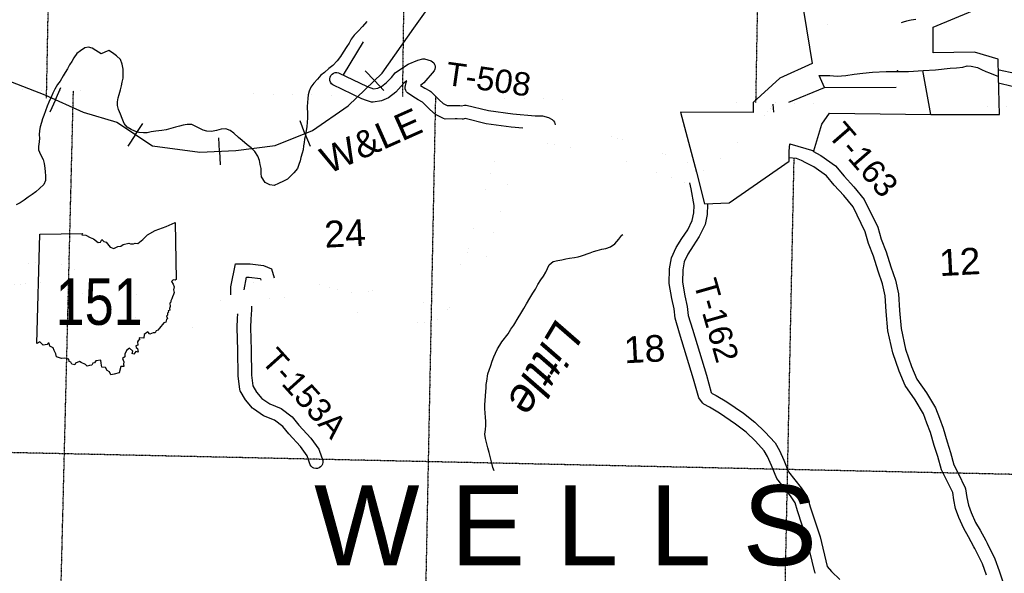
# Model space of a CAD drawing. Header units: feet. Extents: x -155 to 2562643, y -56 to 364810.
# Tile 48 of 121: x 2495666 to 2510437, y 225220 to 233530. Entities that reach past the tile are written whole.
import ezdxf
from ezdxf.enums import TextEntityAlignment as Align

# ---------------------------------------------------------------- set-up
doc = ezdxf.new("R2010")
doc.units = ezdxf.units.FT
doc.header["$MEASUREMENT"] = 0
for name, pattern in [('HIDDEN', [0.375, 0.25, -0.125]), ('HIDDEN2', [0.1875, 0.125, -0.0625]), ('water', [0])]:
    doc.linetypes.add(name, pattern=pattern)
for name, color, linetype in [('62', 7, 'Continuous'), ('COUNTY-RD', 7, 'Continuous'), ('HTEXT', 3, 'Continuous'), ('INCORPORATED', 3, 'Continuous'), ('RAILROAD', 6, 'Continuous'), ('RT-MKR', 7, 'Continuous'), ('SECTION', 8, 'HIDDEN2'), ('SECTION-TEXT', 8, 'Continuous'), ('STATE-RT', 2, 'Continuous'), ('STREET-RURAL', 14, 'Continuous'), ('STREET-URBAN', 15, 'Continuous'), ('TOWNSHIP', 9, 'HIDDEN'), ('TR-TEXT', 6, 'Continuous'), ('TWP-RD', 6, 'Continuous'), ('WATER-TEXT', 1, 'Continuous'), ('WATERWAY', 14, 'water')]:
    doc.layers.add(name, color=color, linetype=linetype)
doc.styles.add('ARIAL', font='arial.ttf')

# ---------------------------------------------------------------- blocks, each defined once
blk = doc.blocks.new('SR2')
at = {"layer": '62', "color": 0, "linetype": 'Continuous'}
blk.add_line((-813, -543), (-773, 884), dxfattribs=at)
for points in [[(-773, 884), (-219, 893), (-228, 876), (-175, 872), (-120, 842), (-73, 823), (-15, 777), (19, 778), (33, 815), (60, 786), (91, 781), (145, 713), (190, 698), (243, 722), (283, 725), (312, 749), (388, 768), (409, 756), (449, 759), (470, 768), (505, 760), (567, 812), (630, 873), (728, 931), (874, 985), (990, 1034), (1006, 294)], [(1006, 294), (989, 283), (963, 288), (945, 267), (967, 233), (977, 196), (968, 156), (977, 122), (971, 94), (954, 67), (949, 40), (934, 12), (936, -3), (922, -16), (924, -62), (918, -88), (920, -110), (898, -115), (903, -134), (889, -148), (892, -172), (876, -188), (892, -219), (879, -229), (869, -266), (841, -274), (785, -343), (765, -369), (742, -376), (730, -403), (703, -403), (661, -421), (634, -389), (587, -428), (582, -472), (522, -471), (524, -494), (511, -500), (499, -523), (506, -563), (478, -573), (481, -596), (499, -610), (507, -655), (478, -646), (453, -683), (428, -674), (437, -643), (394, -605), (354, -635), (334, -684), (333, -717), (304, -737), (323, -783), (319, -815), (320, -845), (283, -844), (260, -926)], [(260, -926), (195, -942), (151, -951), (135, -914), (103, -895), (82, -857), (36, -852), (25, -800), (20, -759), (-43, -769), (-61, -795), (-83, -801), (-96, -827), (-126, -829), (-159, -841), (-180, -816), (-234, -791), (-258, -778), (-308, -798), (-319, -822), (-359, -812), (-369, -785), (-393, -777), (-398, -748), (-450, -733), (-490, -739), (-559, -716), (-564, -679), (-588, -633), (-600, -602), (-644, -577), (-653, -540), (-667, -541), (-680, -556), (-729, -563), (-749, -548), (-776, -522), (-813, -543)]]:
    blk.add_lwpolyline(points, dxfattribs=at)
at = {"layer": 'RT-MKR', "color": 0, "linetype": 'Continuous'}
blk.add_lwpolyline([(-773, 884), (-219, 893), (-228, 876), (-175, 872), (-120, 842), (-73, 823), (-15, 777), (19, 778), (33, 815), (60, 786), (91, 781), (145, 713), (190, 698), (243, 722), (283, 725), (312, 749), (388, 768), (409, 756), (449, 759), (470, 768), (505, 760), (567, 812), (630, 873), (728, 931), (874, 985), (990, 1034), (1006, 294), (1006, 294), (989, 283), (963, 288), (945, 267), (967, 233), (977, 196), (968, 156), (977, 122), (971, 94), (954, 67), (949, 40), (934, 12), (936, -3), (922, -16), (924, -62), (918, -88), (920, -110), (898, -115), (903, -134), (889, -148), (892, -172), (876, -188), (892, -219), (879, -229), (869, -266), (841, -274), (785, -343), (765, -369), (742, -376), (730, -403), (703, -403), (661, -421), (634, -389), (587, -428), (582, -472), (522, -471), (524, -494), (511, -500), (499, -523), (506, -563), (478, -573), (481, -596), (499, -610), (507, -655), (478, -646), (453, -683), (428, -674), (437, -643), (394, -605), (354, -635), (334, -684), (333, -717), (304, -737), (323, -783), (319, -815), (320, -845), (283, -844), (260, -926), (260, -926), (195, -942), (151, -951), (135, -914), (103, -895), (82, -857), (36, -852), (25, -800), (20, -759), (-43, -769), (-61, -795), (-83, -801), (-96, -827), (-126, -829), (-159, -841), (-180, -816), (-234, -791), (-258, -778), (-308, -798), (-319, -822), (-359, -812), (-369, -785), (-393, -777), (-398, -748), (-450, -733), (-490, -739), (-559, -716), (-564, -679), (-588, -633), (-600, -602), (-644, -577), (-653, -540), (-667, -541), (-680, -556), (-729, -563), (-749, -548), (-776, -522), (-813, -543), (-813, -543), (-773, 884)], close=True, dxfattribs=at)
at = {"layer": 'RT-MKR', "color": 0}
blk.add_point((88, 48), dxfattribs=at)

msp = doc.modelspace()

# ---------------------------------------------------------------- linework, layer by layer
at = {"layer": 'COUNTY-RD'}
for points in [[(2510342.61, 232778.03), (2510361.02, 232778.72), (2510594.71, 232725.42)], [(2510555.38, 232529.26), (2510351.03, 232575.86)]]:
    msp.add_lwpolyline(points, dxfattribs=at)
at = {"layer": 'INCORPORATED'}
msp.add_lwpolyline([(2507259.22, 234682.36), (2507553.67, 232871.28), (2507067.58, 232652.63), (2506671.94, 232285.2), (2506670.46, 232134.86), (2505580.94, 232140.49), (2505580.94, 232140.49), (2505821.87, 231240.71), (2505939.72, 230767.73), (2506307.29, 230781.96), (2507208.36, 231406.44), (2507208.36, 231406.44), (2507210.19, 231557.06), (2507217.9, 231668.27), (2507217.9, 231668.27), (2507577.55, 231562.99), (2507577.55, 231562.99), (2507700.81, 231961.89), (2507813.97, 232128.14), (2507813.97, 232128.14), (2509336.71, 232108.47), (2510365.01, 232105.13), (2510351.61, 232678.3), (2510347.13, 232934.53), (2510347.13, 232934.53), (2509991.54, 233040.75), (2509370.05, 233030.24), (2509367.58, 233417), (2509961.14, 233663.52)], dxfattribs=at)
at = {"layer": 'RAILROAD'}
for p, q in [((2500989.68, 232615.69), (2500849.74, 232762.61)), ((2496201.98, 232328.47), (2496285.67, 232513.31)), ((2500989.68, 232615.69), (2501131.06, 232467.24)), ((2496201.98, 232328.47), (2496117.42, 232141.73)), ((2497403.22, 231804.27), (2497515.73, 231973.12)), ((2499946.28, 231820.89), (2499871.53, 232009.52)), ((2497403.22, 231804.27), (2497289.55, 231633.67)), ((2498665.27, 231556.01), (2498654.77, 231758.64)), ((2499946.28, 231820.89), (2500021.8, 231630.31)), ((2498665.27, 231556.01), (2498675.88, 231351.29))]:
    msp.add_line(p, q, dxfattribs=at)
at = {"layer": 'RAILROAD', "const_width": 0.08}
msp.add_lwpolyline([(2501946.19, 233917.82), (2501580.84, 233403.11), (2501105.68, 232726.17), (2500592.59, 232237.5), (2500057.53, 231864.98), (2499496.53, 231642.67), (2498907.57, 231568.57), (2498366.53, 231540.53), (2497657.78, 231634.66), (2497122.73, 231991.16), (2496619.62, 232139.36), (2496044.64, 232399.72), (2495465.66, 232628.04)], dxfattribs=at)
at = {"layer": 'RAILROAD'}
for points in [[(2495465.66, 232628.04), (2496044.64, 232399.72), (2496619.62, 232139.36), (2497122.73, 231991.16), (2497657.78, 231634.66), (2498366.53, 231540.53), (2498907.57, 231568.57), (2499496.53, 231642.67), (2500057.53, 231864.98), (2500592.59, 232237.5), (2501105.68, 232726.17), (2501580.84, 233403.11), (2501946.19, 233917.82)], [(2495465.66, 232628.04), (2496044.64, 232399.72), (2496619.62, 232139.36), (2497122.73, 231991.16), (2497657.78, 231634.66), (2498366.53, 231540.53), (2498907.57, 231568.57), (2499496.53, 231642.67), (2500057.53, 231864.98), (2500592.59, 232237.5), (2501105.68, 232726.17), (2501580.84, 233403.11), (2501586.37, 233410.89)]]:
    msp.add_lwpolyline(points, dxfattribs=at)
at = {"layer": 'SECTION'}
for points in [[(2496068.83, 232352.56), (2496624.34, 261237.99)], [(2501779.71, 260417.35), (2501407.06, 232378.22)], [(2506711.1, 232286.6), (2507140.33, 256606.45)], [(2495264.93, 183905.11), (2496472.44, 232463.44)], [(2501903.63, 232369.64), (2501611.55, 217735.62)], [(2507001.58, 217872.6), (2507283.89, 231439.84)], [(2525171.73, 226386.8), (2485717.57, 227244.99)]]:
    msp.add_lwpolyline(points, dxfattribs=at)
at = {"layer": 'STATE-RT', "color": 2, "linetype": 'Continuous', "const_width": 0.05}
for points in [[(2507661.77, 232691.98), (2507693.79, 232786.88), (2507727.02, 232919.89), (2507754.03, 233062.79), (2507774.74, 233219.59), (2507782, 233350.05), (2507781.84, 233452.28), (2507817.24, 233577.32)], [(2506838.64, 232096.49), (2506929.36, 232207.4), (2507007.15, 232315.29), (2507085.07, 232417.17), (2507132.03, 232468.28), (2507185.29, 232505.49), (2507252.64, 232538.99), (2507357.88, 232579.31), (2507485.05, 232624.1), (2507661.77, 232691.98)], [(2505823.4, 231234.57), (2505858.82, 231240.56), (2505924.3, 231268.01), (2506005.4, 231313.83), (2506111.76, 231396.26), (2506233.78, 231495.07), (2506363.21, 231622.09), (2506522.11, 231775.8), (2506657.5, 231904.96), (2506814.22, 232066.64), (2506838.64, 232096.49)], [(2499820.16, 229630.15), (2499992.21, 229589.79), (2500179.12, 229545.16), (2500434.58, 229478.44), (2500602.66, 229438.72), (2500705.04, 229427.9), (2500801.06, 229436.46), (2500903.25, 229455.74), (2501046.22, 229479.29), (2501184.45, 229498.97), (2501322.57, 229479.83), (2501432.88, 229437.82), (2501545.13, 229376.35), (2501645.25, 229304.42), (2501688.73, 229285.52), (2501721.39, 229279.9), (2501743.97, 229279.65), (2501767.76, 229288.38), (2501801.24, 229312.93), (2501847.93, 229358.56), (2501896.4, 229419.04), (2501948.31, 229505.34), (2502021.48, 229574.14), (2502151.96, 229700.58), (2502244.29, 229804.62), (2502324.82, 229909.92), (2502355.23, 229974.18), (2502381.95, 230048.04), (2502419.86, 230210.54), (2502480.62, 230400.09), (2502538.05, 230562.53), (2502588.28, 230747.52), (2502635.26, 230931.91), (2502700.57, 231138.47), (2502775.55, 231367.9), (2502829.58, 231544.71), (2502882.85, 231648.6), (2502955.22, 231729.83), (2503047.67, 231808.67), (2503145.05, 231866.12), (2503215.75, 231900.63)], [(2503700.36, 231953.43), (2503831.02, 231931.93), (2504052.65, 231885.95), (2504265.9, 231843.43), (2504469.7, 231788.89), (2504734.79, 231726.45), (2504979.25, 231662.68), (2505065.33, 231619.49), (2505146.08, 231580.28), (2505237.62, 231550.63), (2505356.64, 231507.05), (2505457.77, 231474.29), (2505548.34, 231437.67), (2505672.34, 231385.81)], [(2505660.55, 231390.61), (2505708.67, 231379.01), (2505778.34, 231379.09), (2505784.54, 231380.13)], [(2505590.23, 231098.97), (2505673.17, 231078.97), (2505720.23, 231079.02)], [(2495559.35, 229546.53), (2495762.63, 229570.45), (2495883.38, 229582.78), (2495985.53, 229590.53), (2496058.81, 229590.37), (2496130.01, 229583.61), (2496223.44, 229564.33), (2496337.09, 229518.64), (2496493.84, 229463.28), (2496685.67, 229390.71), (2496908.33, 229297.84), (2497140.64, 229204.19), (2497228.28, 229161.72), (2497319.78, 229105.25), (2497443.49, 229030.62), (2497551.65, 228981.5), (2497667.47, 228935.29), (2497780.85, 228903.82), (2497869.76, 228885.44), (2497984.22, 228883.28), (2498053.35, 228882.36), (2498193.68, 228900.5)], [(2499040.53, 229515.47), (2499060.27, 229526.06), (2499171.78, 229579.27), (2499285.86, 229619.36)], [(2499484.02, 229654.89), (2499582.16, 229660.36), (2499753.97, 229645.68), (2499820.15, 229630.16)], [(2498151.87, 229197.55), (2498289.76, 229218.54), (2498474.44, 229246.13), (2498557.22, 229262.05), (2498616.65, 229280.21), (2498676.66, 229308.63), (2498819.07, 229390.56), (2498833.6, 229399.13)], [(2499161.47, 229239.92), (2499195.81, 229258.32), (2499286.44, 229301.59), (2499377.94, 229333.74), (2499482.72, 229354.35), (2499577.72, 229359.64), (2499706.71, 229348.62), (2499751.65, 229338.08)], [(2498197.03, 228900.97), (2498334.5, 228921.9), (2498524.96, 228950.35), (2498629.58, 228970.47), (2498725.27, 228999.71), (2498815.88, 229042.63), (2498937.66, 229112.68)]]:
    msp.add_lwpolyline(points, dxfattribs=at)
at = {"layer": 'STATE-RT', "color": 2, "linetype": 'Continuous'}
for points in [[(2499751.64, 229338.09, 0.05, 0.05, 0), (2499923.11, 229297.85, 0.05, 0.05, 0), (2500106.38, 229254.1, 0.05, 0.05, 0), (2500362.16, 229187.3, 0.05, 0.05, 0), (2500552.18, 229142.38, 0.05, 0.05, 0), (2500702.58, 229126.48, 0.05, 0.05, 0), (2500842.3, 229138.94, 0.05, 0.05, 0), (2500955.45, 229160.3, 0.05, 0.05, 0), (2501091.74, 229182.75, 0.05, 0.05, 0), (2501185.01, 229196.03, 0.05, 0.05, 0), (2501247.65, 229187.35, 0.05, 0.05, 0), (2501306.86, 229164.8, 0.05, 0.05, 0), (2501384.97, 229122.03, 0.05, 0.05, 0), (2501496.23, 229042.08, 0.05, 0.05, 0), (2501602.25, 228995.98, 0.05, 0.05, 0), (2501694.13, 228980.18, 0.05, 0.05, 0), (2501795.69, 228979.05, 0.05, 0.05, 0), (2501910.94, 229021.38, 0.05, 0.05, 0), (2501995.74, 229083.53, 0.05, 0.05, 0), (2502070.65, 229156.74, 0.05, 0.05, 0), (2502143.1, 229247.16, 0.05, 0.05, 0), (2502184.01, 229315.18, 0.05, 0.05, 0), (2502228.62, 229357.12, 0.05, 0.05, 0), (2502368.84, 229493, 0.05, 0.05, 0), (2502475.93, 229613.68, 0.05, 0.05, 0), (2502582.42, 229752.9, 0.05, 0.05, 0), (2502632.49, 229858.74, 0.05, 0.05, 0), (2502670.07, 229962.64, 0.05, 0.05, 0), (2502709.26, 230130.54, 0.05, 0.05, 0), (2502764.94, 230304.29, 0.05, 0.05, 0), (2502824.63, 230473.09, 0.05, 0.05, 0), (2502878.42, 230671.18, 0.05, 0.05, 0), (2502923.88, 230849.59, 0.05, 0.05, 0), (2502986.17, 231046.65, 0.05, 0.05, 0), (2503061.61, 231277.46, 0.05, 0.05, 0), (2503108.7, 231431.55, 0.05, 0.05, 0), (2503132.33, 231477.64, 0.05, 0.05, 0), (2503165.54, 231514.91, 0.05, 0.05, 0), (2503222.53, 231563.51, 0.05, 0.05, 0), (2503287.29, 231601.72, 0.05, 0.05, 0), (2503349.85, 231632.26, 0.05, 0.05, 0), (2503419.26, 231654.88, 0.05, 0.05, 0), (2503478.18, 231668.61, 0.05, 0.05, 0), (2503516.7, 231671.92, 0.05, 0.05, 0), (2503612.37, 231663.88, 0.05, 0.05, 0), (2503776.18, 231636.93, 0.05, 0.05, 0), (2503992.85, 231591.97, 0.05, 0.05, 0), (2504197.72, 231551.11, 0.05, 0.05, 0), (2504396.52, 231497.91, 0.05, 0.05, 0), (2504662.53, 231435.27, 0.05, 0.05, 0), (2504872.95, 231380.36, 0.05, 0.05, 0), (2504932.55, 231350.47, 0.05, 0.05, 0), (2505033.8, 231301.3, 0.05, 0.05, 0), (2505139.78, 231266.97, 0.05, 0.05, 0), (2505258.8, 231223.39, 0.05, 0.05, 0), (2505355.19, 231192.17, 0.05, 0.05, 0), (2505434.22, 231160.21, 0.05, 0.05, 0), (2505567.67, 231104.4, 0.05, 0.05, 0), (2505590.27, 231098.96, 0.05, 0.05, 0)], [(2495517.83, 229843.71, 0.05, 0.05, 0), (2495729.87, 229868.67, 0.05, 0.05, 0), (2495856.8, 229881.62, 0.05, 0.05, 0), (2495974.47, 229890.55, 0.05, 0.05, 0), (2496073.35, 229890.35, 0.05, 0.05, 0), (2496174.65, 229880.71, 0.05, 0.05, 0), (2496310.4, 229852.71, 0.05, 0.05, 0), (2496443.05, 229799.38, 0.05, 0.05, 0), (2496596.88, 229745.04, 0.05, 0.05, 0), (2496796.51, 229669.53, 0.05, 0.05, 0), (2497022.17, 229575.42, 0.05, 0.05, 0), (2497262.28, 229478.61, 0.05, 0.05, 0), (2497372.84, 229425.04, 0.05, 0.05, 0), (2497476.04, 229361.35, 0.05, 0.05, 0), (2497583.47, 229296.54, 0.05, 0.05, 0), (2497669.33, 229257.54, 0.05, 0.05, 0), (2497763.45, 229219.99, 0.05, 0.05, 0), (2497851.41, 229195.58, 0.05, 0.05, 0), (2497903.24, 229184.86, 0.05, 0.05, 0), (2497989.04, 229183.24, 0.05, 0.05, 0), (2498036.03, 229182.62, 0.05, 0.05, 0), (2498155.22, 229198.02, 0.05, 0.05, 0)]]:
    msp.add_lwpolyline(points, format="xyseb", dxfattribs=at)
at = {"layer": 'STREET-RURAL'}
msp.add_lwpolyline([(2500524.13, 232700.58), (2500825.51, 233198.04)], dxfattribs=at)
at = {"layer": 'STREET-URBAN'}
for points in [[(2507661.77, 232691.98), (2507818.12, 232689.57), (2507930.13, 232681.79), (2508059.77, 232692.39), (2508185.22, 232712.94), (2508312.82, 232725.51), (2508460.31, 232742.49), (2508665.9, 232750.61), (2508833.71, 232749.95), (2508999.44, 232753.26), (2509218.93, 232765.66), (2509404.44, 232779.39), (2509623.74, 232801.81), (2509719.55, 232805.73), (2509813.24, 232815.62), (2509878.78, 232834.97), (2509938.73, 232834.16), (2510033, 232814), (2510095.53, 232783.18), (2510158.09, 232750.36), (2510216.38, 232731.48), (2510351.61, 232678.3)], [(2507739.71, 232509.61), (2507661.77, 232691.98)], [(2509336.71, 232108.47), (2509215.02, 232765.44)], [(2507206.58, 232292.51), (2507739.71, 232509.61), (2508816.21, 232519.1)], [(2506981.82, 232139.7), (2506968.15, 232261.19)]]:
    msp.add_lwpolyline(points, dxfattribs=at)
msp.add_point((2508832.44, 232763.82), dxfattribs=at)
at = {"layer": 'TOWNSHIP', "const_width": 0.03, "flags": 128}
msp.add_lwpolyline([(2485834.49, 232647.22), (2517424.08, 232101.54), (2517424.08, 232101.54), (2525271.35, 231965.99)], dxfattribs=at)
at = {"layer": 'TWP-RD'}
for points in [[(2503215.75, 231900.63), (2503039.96, 231915.44), (2502662.77, 231968.83), (2502350.88, 232045.89), (2502317.52, 232038.07), (2502302.74, 232036.85), (2502231.13, 232041.57), (2502198.1, 232043.75), (2502048.54, 232038.95), (2502023.69, 232044.54), (2501905.61, 232105.21), (2501819.5, 232181.72), (2501709.72, 232293.91), (2501645.59, 232324.38), (2501565.39, 232374.38), (2501484.36, 232430.23), (2501468.61, 232447.71), (2501457.36, 232468.34), (2501451.19, 232491.04), (2501450.46, 232514.53), (2501464.99, 232585.14), (2501471.5, 232601.5), (2501476.51, 232609.59), (2501435.26, 232581.2), (2501390.36, 232529.6), (2501306.88, 232440.31), (2501199.04, 232354.24), (2501094, 232309.18), (2500968.72, 232290.31), (2500946.21, 232292), (2500867.11, 232316.46), (2500799.59, 232343.27), (2500364.57, 232551.44), (2500344.57, 232568.56), (2500329.68, 232590.29), (2500320.92, 232615.12), (2500318.89, 232641.36), (2500323.72, 232667.24), (2500335.09, 232691), (2500352.21, 232711), (2500373.94, 232725.89), (2500398.77, 232734.65), (2500425.01, 232736.68), (2500450.89, 232731.85), (2500879.75, 232526.63), (2500933.66, 232505.22), (2500972.67, 232493.16), (2501038.78, 232503.12), (2501095.38, 232527.4), (2501170.73, 232587.53), (2501241.82, 232663.58), (2501301.01, 232731.6), (2501410.7, 232807.09), (2501495.87, 232861.23), (2501640.57, 232921.6), (2501714.28, 232940.53), (2501741.54, 232939.99), (2501839.18, 232910.79), (2501860.6, 232897.98), (2501878.22, 232880.3), (2501890.96, 232858.81), (2501898.02, 232834.87), (2501898.98, 232809.93), (2501893.77, 232785.5), (2501882.73, 232763.13), (2501726.92, 232580.63), (2501678.59, 232539.49), (2501741.71, 232500.14), (2501819.63, 232463.12), (2501834.03, 232452.84), (2501957.57, 232326.58), (2502019.53, 232271.53), (2502080.73, 232240.09)], [(2502080.73, 232240.09), (2502201.48, 232243.97), (2502270.57, 232239.41), (2502293.62, 232237.89)], [(2502293.62, 232237.89), (2502340.24, 232248.81), (2502363.96, 232248.67), (2502700.87, 232165.43), (2503062.38, 232114.26), (2503399.4, 232085.87), (2503508.3, 232087.19), (2503599.74, 232062.57), (2503656.16, 232031.66), (2503674.94, 232013.86), (2503688.57, 231991.87), (2503700.36, 231953.43)], [(2507565.15, 231554.41), (2507685.42, 231489.43), (2507905.03, 231334.95), (2508037.04, 231179.88), (2508180.42, 231019.64), (2508336.89, 230831.22), (2508538.43, 230415.89), (2508591.23, 230233.24), (2508664.77, 230044.37), (2508736.52, 229818.08), (2508804.17, 229619.38), (2508849.2, 229413), (2508863.27, 229164.93), (2508889.43, 228893.07), (2508957.15, 228583.83), (2509044.51, 228325.31), (2509127.28, 228134.72), (2509270.39, 227929.9), (2509403.41, 227702.86), (2509462.91, 227547), (2509521.14, 227398.25), (2509578.29, 227194.82), (2509631.59, 227031.68), (2509681.69, 226846.39), (2509743.49, 226724.66)], [(2510169.67, 225192.83), (2510108.23, 225361.48), (2510000.17, 225582.11), (2509993.59, 225594.44), (2509993.58, 225594.45), (2509982.38, 225615.44), (2509982.08, 225616), (2509899.82, 225770.15), (2509828.34, 225893.13), (2509753.67, 226059.39), (2509705.92, 226191.11), (2509680.2, 226323.87), (2509662.37, 226434.5), (2509564.41, 226635.6), (2509494.01, 226774.26), (2509439.87, 226974.49), (2509386.87, 227136.7), (2509331.28, 227334.59), (2509276.37, 227474.88), (2509222.47, 227616.06), (2509101.87, 227821.9), (2508951.84, 228036.63), (2508857.72, 228253.34), (2508764.15, 228530.25), (2508691.49, 228861.99), (2508663.81, 229149.69), (2508650.42, 229385.85), (2508611.19, 229565.66), (2508546.52, 229755.61), (2508476.07, 229977.79), (2508401.59, 230169.06), (2508351.04, 230343.94), (2508167.54, 230722.09), (2508028.92, 230889.02), (2507886.35, 231048.35), (2507769.2, 231185.97), (2507579.98, 231319.07), (2507460.89, 231383.42), (2507393.86, 231416.2), (2507317.21, 231445.12), (2507206.64, 231456.87)], [(2507604.79, 225218.11), (2507594.07, 225239.24), (2507481.49, 225712.32), (2507336.16, 226157.98), (2507299.97, 226279.28), (2507228.84, 226383.39), (2507026.83, 226641.59), (2506944.12, 226837.11), (2506883.83, 226974.41), (2506836.77, 227058.49), (2506704.05, 227203.22), (2506563.8, 227337.05), (2506404.18, 227461.08), (2506166.35, 227624.05), (2506015.82, 227712.8), (2505928.55, 227760.72), (2505912.54, 227774.57), (2505865.14, 227837.33), (2505856.91, 227853.81), (2505775.9, 228135.99), (2505566.23, 228824.3), (2505498.61, 229049.93), (2505483.91, 229190.78), (2505447.56, 229345.21), (2505410.8, 229572.39), (2505412.46, 229792.42), (2505443.95, 229957.07), (2505515.54, 230108.18), (2505601.27, 230245.47), (2505687.77, 230373.96), (2505756.11, 230517.1), (2505779.75, 230632.65), (2505784.76, 230741.84), (2505738.75, 230990.45), (2505720.23, 231079.02)], [(2505983.05, 230769.41), (2505985.6, 230755.64), (2505978.83, 230607.88), (2505947.15, 230453.03), (2505861.91, 230274.5), (2505769.09, 230136.63), (2505691.32, 230012.08), (2505635.61, 229894.48), (2505612.32, 229772.72), (2505610.92, 229587.72), (2505643.86, 229384.15), (2505681.51, 229224.21), (2505695.59, 229089.36), (2505757.69, 228882.14), (2505967.7, 228192.72), (2506041.48, 227935.69), (2506052.86, 227920.63), (2506114.76, 227886.64), (2506273.78, 227792.89), (2506522.17, 227622.68), (2506694.52, 227488.75), (2506846.95, 227343.31), (2506999.92, 227176.5), (2507063.07, 227063.66), (2507127.78, 226916.29), (2507200.69, 226743.94), (2507390.34, 226501.55), (2507478.28, 226372.83), (2507484.95, 226358.83), (2507527.08, 226217.59), (2507674.17, 225766.56), (2507780.33, 225320.45), (2507844.22, 225245.4), (2507967.4, 225129.49)], [(2498834.83, 229518.1), (2498902.93, 229865.5), (2499123.22, 229866.09), (2499323.43, 229839.19), (2499443.3, 229790.29), (2499484.02, 229654.89)], [(2499033.49, 229475.65), (2499067.11, 229665.94), (2499110.12, 229666.05), (2499271.51, 229644.37), (2499279.3, 229641.19), (2499285.86, 229619.36)], [(2498833.6, 229399.13), (2498831.42, 229419.19), (2498834.83, 229518.1)], [(2499141.67, 229175.58), (2499141.59, 229175.32), (2499133.64, 229036.98), (2499130, 228908.73), (2499138.82, 228570.19), (2499142.88, 228195.94), (2499161.87, 228032.48), (2499216.47, 227940.01), (2499299.12, 227842.52), (2499419.93, 227763.84), (2499589.52, 227693.53), (2499752.5, 227568.89), (2499856.08, 227442.6), (2500032, 227247.63), (2500152.4, 227082.52), (2500159.4, 227069.02), (2500212.39, 226912.52), (2500214.09, 226886.24), (2500208.94, 226860.43), (2500197.27, 226836.82), (2500179.9, 226817.04), (2500158, 226802.43), (2500133.05, 226793.98), (2500106.77, 226792.28), (2500080.96, 226797.43), (2500057.35, 226809.1), (2500037.57, 226826.47), (2500022.96, 226848.37), (2499977.31, 226983.19), (2499876.54, 227121.37), (2499704.43, 227312.13), (2499612.57, 227424.12), (2499488.78, 227518.79), (2499326.27, 227586.16), (2499171.63, 227686.87), (2499160.71, 227696.49), (2499052.91, 227823.66), (2498973.54, 227958.06), (2498966.86, 227977.92), (2498943, 228183.29), (2498938.84, 228566.51), (2498929.92, 228908.96), (2498933.8, 229045.56), (2498937.66, 229112.68)], [(2499142.31, 229187.86), (2499141.67, 229175.58)], [(2499144.56, 229230.86), (2499142.98, 229200.59), (2499143.03, 229200.33), (2499142.31, 229187.86)], [(2509743.49, 226724.66), (2509851.86, 226502.18), (2509856.3, 226488.16), (2509877.14, 226358.82), (2509899.28, 226244.54), (2509939.17, 226134.54), (2510006.5, 225984.6), (2510074.56, 225867.51), (2510158.53, 225710.16), (2510178.25, 225673.21), (2510292.51, 225439.92), (2510358.11, 225259.84), (2510416.28, 225092.17), (2510436.15, 224967.54), (2510439.92, 224849.49)]]:
    msp.add_lwpolyline(points, dxfattribs=at)
at = {"layer": 'WATERWAY'}
for points in [[(2509109.12, 233533.42), (2509039.11, 233523.96), (2508971.23, 233508.51), (2508919.39, 233493.4), (2508887.48, 233484.71)], [(2500874.37, 233500.46), (2500810.67, 233428.29), (2500741.92, 233358.61), (2500685.07, 233295.2), (2500638.16, 233236.01), (2500607.25, 233179.15), (2500572.25, 233126.22), (2500519.83, 233042.82), (2500477.06, 232977.68), (2500430.24, 232914.47), (2500365.53, 232842.87), (2500304.34, 232795.43), (2500241.39, 232735.91), (2500184.08, 232694.58), (2500135.17, 232635.34), (2500080.24, 232575.99), (2500033.33, 232516.79), (2500006.52, 232456), (2499991.61, 232401.48), (2499986.77, 232345.15), (2499981.97, 232286.81), (2499981.22, 232226.55), (2499983.61, 232112.14), (2499982.86, 232051.88), (2499980.15, 231989.57), (2499971.55, 231921.12), (2499964.62, 231868.76), (2499953.97, 231802.28), (2499953.97, 231802.28), (2499941.28, 231737.76), (2499932.3, 231687.37), (2499925.37, 231635.02), (2499916.56, 231576.6), (2499903.57, 231526.13), (2499884.86, 231461.49), (2499871.91, 231409.01), (2499854.96, 231356.46), (2499834.12, 231297.8), (2499781.32, 231232.46), (2499685, 231138.12), (2499623.47, 231106.74), (2499548.03, 231069.05), (2499482.4, 231041.61), (2499420.04, 231050.37), (2499349.1, 231085.07), (2499293.16, 231170.28), (2499290.07, 231222.43), (2499286.51, 231296.66), (2499275.27, 231354.67), (2499263.95, 231416.69), (2499238.55, 231480.43), (2499192.93, 231551.79), (2499137.66, 231604.88), (2499076.54, 231649.82), (2499004.98, 231714.63), (2498949.79, 231763.71), (2498876.27, 231826.47), (2498825.26, 231867.6), (2498758.59, 231890.34), (2498690.5, 231884.93), (2498616.64, 231867.36), (2498542.75, 231851.79), (2498472.49, 231854.37), (2498417.97, 231871.33), (2498367.34, 231894.4), (2498316.59, 231923.48), (2498249.75, 231954.25), (2498177.48, 231956.79), (2498119.54, 231945.57), (2498063.69, 231930.37), (2498003.83, 231915.09), (2497936.03, 231895.64), (2497862.18, 231878.06), (2497798.19, 231868.72), (2497708.17, 231856.85), (2497640.2, 231845.42), (2497578.29, 231832.11), (2497522.19, 231828.95), (2497457.82, 231837.68), (2497391.28, 231854.39), (2497336.59, 231879.38), (2497279.7, 231914.37), (2497232.36, 231971.64), (2497204.75, 232045.38), (2497177.34, 232109.08), (2497147.72, 232182.77), (2497134.47, 232240.74), (2497133.3, 232296.94), (2497142.11, 232355.36), (2497157.06, 232407.88), (2497179.74, 232474.61), (2497194.48, 232537.16), (2497205.42, 232589.6), (2497216.15, 232652.07), (2497218.65, 232724.41), (2497219.36, 232786.68), (2497201.73, 232862.63), (2497180.25, 232930.47), (2497116.88, 232987.41), (2497057.76, 233032.39), (2497004.88, 233067.46), (2496945.23, 233042.15), (2496889.63, 233014.9), (2496808.25, 233069.47), (2496751.4, 233102.45), (2496700.93, 233117.49), (2496642.95, 233108.27), (2496579.71, 233062.8), (2496524.41, 233021.51), (2496477.63, 232956.29), (2496448.64, 232903.49), (2496415.64, 232850.6), (2496384.73, 232793.74), (2496347.77, 232738.77), (2496316.78, 232685.92), (2496272.29, 232606.7), (2496231.23, 232555.66), (2496192.51, 232488.6), (2496161.69, 232427.72), (2496138.89, 232367.01), (2496104.3, 232294.01), (2496079.53, 232231.26), (2496052.93, 232160.43), (2496028.25, 232093.66), (2496009.24, 232043.06), (2495992.33, 231988.5), (2495973.62, 231923.86), (2495962.76, 231867.41), (2495958.13, 231801.04), (2495958.13, 231801.04), (2495961.22, 231748.89), (2495958.35, 231694.62), (2495949.79, 231624.16), (2495946.82, 231573.89), (2495980.37, 231504.29), (2496016.01, 231430.72), (2496031.3, 231370.78), (2496042.79, 231300.73), (2496047.98, 231244.61), (2496053.25, 231184.47), (2496052.71, 231114.18), (2496029.82, 231057.48), (2495962.95, 230993.87), (2495909.77, 230946.59), (2495852.46, 230905.26), (2495793.15, 230863.89), (2495731.91, 230818.46), (2495672.55, 230779.09), (2495610.94, 230751.73)], [(2502781.87, 226758.48), (2502764.65, 226806.81), (2502747.19, 226874.73), (2502707.78, 227032.57), (2502690.28, 227102.5), (2502670.55, 227182.42), (2502653.21, 227244.32), (2502645.86, 227308.43), (2502652.41, 227378.85), (2502659.17, 227439.23), (2502659.92, 227499.49), (2502654.57, 227563.64), (2502649.35, 227621.77), (2502645.79, 227696), (2502646.58, 227754.25), (2502647.45, 227808.49), (2502655.89, 227884.97), (2502660.6, 227947.32), (2502663.4, 228005.61), (2502666.36, 228055.88), (2502675.34, 228106.26), (2502689.12, 228214.99), (2502707.99, 228271.6), (2502734.64, 228340.42), (2502755.36, 228405.1), (2502778.12, 228467.82), (2502804.97, 228526.61), (2502833.79, 228587.44), (2502866.75, 228642.33), (2502899.79, 228693.21), (2502993.52, 228815.61), (2503036.25, 228882.75), (2503077.06, 228945.84), (2503142.97, 229055.62), (2503185.78, 229118.75), (2503230.35, 229193.96), (2503270.99, 229265.08), (2503319.35, 229350.41), (2503365.97, 229423.65), (2503404.77, 229486.69), (2503441.48, 229553.71), (2503486.18, 229622.9), (2503523.06, 229681.89), (2503557.98, 229738.83), (2503582.87, 229795.57), (2503607.85, 229848.29), (2503670.92, 229901.79), (2503740.81, 229917.27), (2503798.83, 229924.48), (2503858.73, 229937.75), (2503914.66, 229948.94), (2503988.64, 229960.49), (2504042.61, 229969.62), (2504096.5, 229982.77), (2504223.9, 230029.55), (2504275.66, 230048.68), (2504329.46, 230065.84), (2504397.3, 230083.29), (2504459.25, 230094.6), (2504528.88, 230122.12), (2504594.17, 230165.63), (2504652.86, 230237.11), (2504701.77, 230296.35), (2504713.63, 230304.62)]]:
    msp.add_lwpolyline(points, dxfattribs=at)

# ---------------------------------------------------------------- block references
at = {"layer": 'RT-MKR', "xscale": 1.150001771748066, "yscale": 1.150001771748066}
msp.add_blockref('SR2', (2496859.09, 229294.29), dxfattribs=at)

# ---------------------------------------------------------------- texts
at = {"layer": 'HTEXT', "style": 'ARIAL'}
msp.add_text('W E L L S', height=1200, dxfattribs=at).set_placement((2503855.54, 225941.93), align=Align.MIDDLE_CENTER)
at = {"layer": 'RAILROAD', "style": 'ARIAL'}
msp.add_text('W&LE', height=400, rotation=24, dxfattribs=at).set_placement((2501066.87, 231419.72), align=Align.BOTTOM_CENTER)
at = {"layer": 'RT-MKR', "style": 'ARIAL', "width": 0.8}
msp.add_text('151', height=700, dxfattribs=at).set_placement((2496859.09, 229294.29), align=Align.MIDDLE)
at = {"layer": 'SECTION-TEXT', "style": 'ARIAL'}
for s, p in [('24', (2500563.18, 230003.16)), ('12', (2509785.21, 229576.79)), ('18', (2505056.32, 228267.94))]:
    msp.add_text(s, height=400, rotation=3, dxfattribs=at).set_placement(p, align=Align.BOTTOM_CENTER)
at = {"layer": 'TR-TEXT', "style": 'ARIAL'}
for s, rotation, p in [('T-508', 352, (2502027.5, 232448.62)), ('T-163', 311, (2507691.5, 231727.55)), ('T-162', 286, (2505671.8, 229553.16)), ('T-153A', 312, (2499192.85, 228333.62))]:
    msp.add_text(s, height=350, rotation=rotation, dxfattribs=at).set_placement(p, align=Align.BOTTOM_LEFT)
at = {"layer": 'WATER-TEXT', "style": 'ARIAL', "oblique": 10}
msp.add_text('Little', height=500, rotation=239, dxfattribs=at).set_placement((2503219.77, 228519.83), align=Align.BOTTOM_CENTER)

doc.saveas('drawing.dxf')
